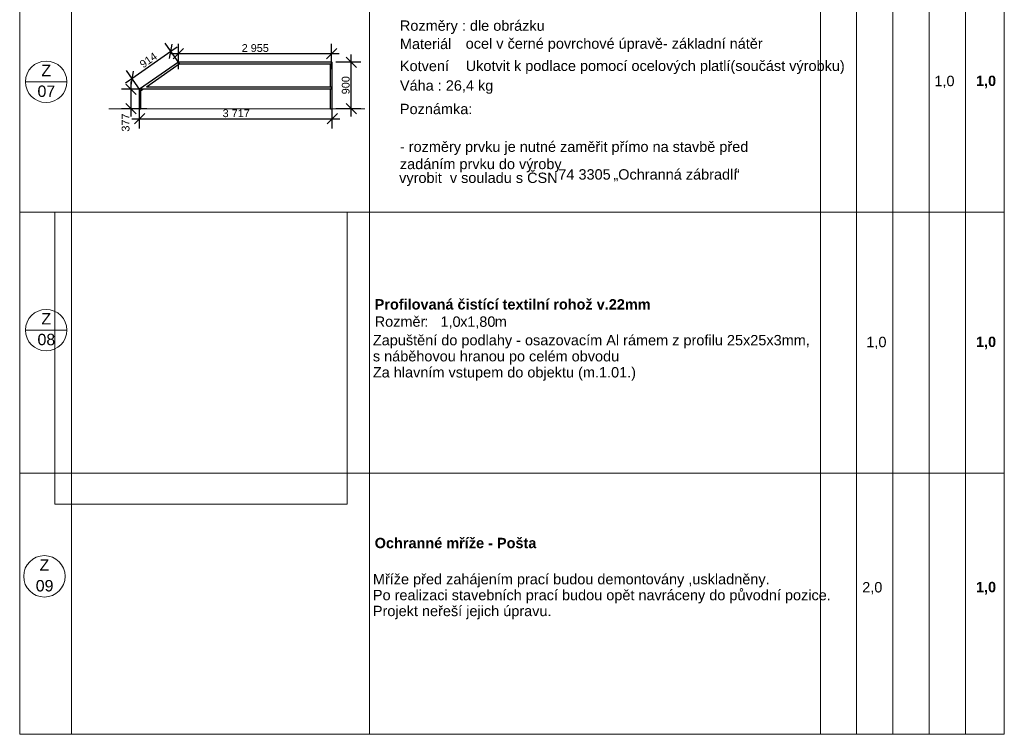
# Model space of a CAD drawing. Header units: millimetres. Extents: x 15381 to 191117, y -190522 to 367005.
# Tile 26 of 79: x 88117 to 107117, y -47272 to -33472. Entities that reach past the tile are written whole.
import ezdxf

# ---------------------------------------------------------------- set-up
doc = ezdxf.new("R2010")
doc.units = ezdxf.units.MM
doc.header["$MEASUREMENT"] = 0
doc.header["$XCLIPFRAME"] = 0
doc.layers.add('Nové_0', color=7, linetype='Continuous')
doc.layers.add('Nové_Kóty - SP', color=7, linetype='Continuous')
doc.styles.add('GENEROVANÝ_STYL_1', font='txt')
doc.styles.add('GENEROVANÝ_STYL_2', font='txt')
doc.styles.add('GENEROVANÝ_STYL_7', font='txt')
doc.dimstyles.new('GENEROVANÝ_STYL__13', dxfattribs={"dimtxt": 150, "dimasz": 190, "dimexe": 0.18, "dimexo": 300, "dimgap": 0, "dimtad": 1, "dimtih": 1, "dimtoh": 1, "dimdec": 0, "dimzin": 0, "dimdsep": 46, "dimtxsty": 'GENEROVANÝ_STYL_7', "dimblk": 'ARROWHEAD_6', "dimblk1": 'ARROWHEAD_6', "dimblk2": 'ARROWHEAD_6', "dimcen": 0.09, "dimclrd": 1, "dimclre": 1, "dimclrt": 1, "dimazin": 0, "dimtfac": 1, "dimtdec": 4, "dimtmove": 0, "dimatfit": 3, "dimfxl": 1, "dimtolj": 1, "dimtzin": 0, "dimarcsym": 0})
doc.dimstyles.new('GENEROVANÝ_STYL__14', dxfattribs={"dimtxt": 150, "dimasz": 190, "dimexe": 0.18, "dimexo": 300, "dimgap": 0, "dimtad": 1, "dimdec": 0, "dimzin": 0, "dimdsep": 46, "dimtxsty": 'GENEROVANÝ_STYL_7', "dimblk": 'ARROWHEAD_6', "dimblk1": 'ARROWHEAD_6', "dimblk2": 'ARROWHEAD_6', "dimcen": 0.09, "dimclrd": 1, "dimclre": 1, "dimclrt": 1, "dimazin": 0, "dimtfac": 1, "dimtdec": 4, "dimtmove": 0, "dimatfit": 3, "dimfxl": 1, "dimtolj": 1, "dimtzin": 0, "dimarcsym": 0})
picture_1 = doc.add_image_def('image13.png', size_in_pixel=(800, 800))

# ---------------------------------------------------------------- blocks, each defined once
blk = doc.blocks.new('*D67')
at = {"layer": 'Nové_Kóty - SP', "color": 1, "linetype": 'Continuous', "lineweight": 25}
for p, q in [((91180, -34427), (91180, -33940)), ((94135, -34427), (94135, -33940)), ((91030, -34127), (91180, -34127)), ((91280, -34027), (91080, -34227)), ((91180, -34127), (94135, -34127)), ((94035, -34227), (94235, -34027)), ((94135, -34127), (94285, -34127))]:
    blk.add_line(p, q, dxfattribs=at)
at = {"layer": 'Nové_Kóty - SP', "color": 1, "lineweight": 25, "insert": (92401, -34097), "char_height": 150, "attachment_point": 7, "style": 'GENEROVANÝ_STYL_7'}
blk.add_mtext('\\A1;{\\pql;\\fArial|b0|i0|c0|p38;2\xa0955}', dxfattribs=at)
blk = doc.blocks.new('ARROWHEAD_6')
at = {"color": 0, "linetype": 'Continuous', "lineweight": 0}
for p, q in [((0, 0), (-1, 0)), ((-0.5, -0.5), (0.5, 0.5))]:
    blk.add_line(p, q, dxfattribs=at)
blk = doc.blocks.new('*D68')
at = {"layer": 'Nové_Kóty - SP', "color": 1, "linetype": 'Continuous', "lineweight": 25}
for p, q in [((90431, -35574), (90431, -35086)), ((94148, -35574), (94148, -35086)), ((90531, -35286), (90331, -35486)), ((94048, -35486), (94248, -35286)), ((90281, -35386), (90431, -35386)), ((90431, -35386), (94148, -35386)), ((94148, -35386), (94298, -35386))]:
    blk.add_line(p, q, dxfattribs=at)
at = {"layer": 'Nové_Kóty - SP', "color": 1, "lineweight": 25, "insert": (92033, -35356), "char_height": 150, "attachment_point": 7, "style": 'GENEROVANÝ_STYL_7'}
blk.add_mtext('\\A1;{\\pql;\\fArial|b0|i0|c0|p38;3\xa0717}', dxfattribs=at)
blk = doc.blocks.new('*D69')
at = {"layer": 'Nové_Kóty - SP', "color": 1, "linetype": 'Continuous', "lineweight": 25}
for p, q in [((91205, -34328), (90926, -33928)), ((91008, -34221), (91058, -33943)), ((91033, -34082), (91156, -33996)), ((90284, -34605), (91033, -34082)), ((90456, -34851), (90177, -34451)), ((90309, -34466), (90259, -34744)), ((90161, -34691), (90284, -34605))]:
    blk.add_line(p, q, dxfattribs=at)
at = {"layer": 'Nové_Kóty - SP', "color": 1, "lineweight": 25, "insert": (90501, -34417), "char_height": 150, "attachment_point": 7, "rotation": 34.9034, "style": 'GENEROVANÝ_STYL_7'}
blk.add_mtext('\\A1;{\\pql;\\fArial|b0|i0|c0|p38;914}', dxfattribs=at)
blk = doc.blocks.new('*D70')
at = {"layer": 'Nové_Kóty - SP', "color": 1, "linetype": 'Continuous', "lineweight": 25}
for p, q in [((94615, -34393), (94415, -34193)), ((94515, -34293), (94515, -34143)), ((94703, -34293), (94215, -34293)), ((94515, -35193), (94515, -34293)), ((94415, -35093), (94615, -35293)), ((94703, -35193), (94215, -35193)), ((94515, -35343), (94515, -35193))]:
    blk.add_line(p, q, dxfattribs=at)
at = {"layer": 'Nové_Kóty - SP', "color": 1, "lineweight": 25, "insert": (94485, -34913), "char_height": 150, "attachment_point": 7, "rotation": 90, "style": 'GENEROVANÝ_STYL_7'}
blk.add_mtext('\\A1;{\\pql;\\fArial|b0|i0|c0|p38;900}', dxfattribs=at)
blk = doc.blocks.new('*D71')
at = {"layer": 'Nové_Kóty - SP', "color": 1, "linetype": 'Continuous', "lineweight": 25}
for p, q in [((90368, -34915), (90168, -34715)), ((90268, -34815), (90268, -34665)), ((90568, -34815), (90080, -34815)), ((90268, -35193), (90268, -34815)), ((90168, -35093), (90368, -35293)), ((90568, -35193), (90080, -35193)), ((90268, -35343), (90268, -35193))]:
    blk.add_line(p, q, dxfattribs=at)
at = {"layer": 'Nové_Kóty - SP', "color": 1, "lineweight": 25, "insert": (90238, -35634), "char_height": 150, "attachment_point": 7, "rotation": 90, "style": 'GENEROVANÝ_STYL_7'}
blk.add_mtext('\\A1;{\\pql;\\fArial|b0|i0|c0|p38;377}', dxfattribs=at)

msp = doc.modelspace()

# ---------------------------------------------------------------- linework, layer by layer
at = {"color": 7, "linetype": 'Continuous', "lineweight": 20}
for p, q in [((88117.4, -19571.8), (88117.4, -47271.8)), ((107117.4, -47271.8), (107117.4, -19571.8)), ((103567.4, -22071.8), (103567.4, -47271.8)), ((104267.4, -22071.8), (104267.4, -47271.8)), ((104967.4, -22071.8), (104967.4, -47271.8)), ((105667.4, -22071.8), (105667.4, -47271.8)), ((89117.4, -32151.8), (89117.4, -37191.8)), ((94867.4, -32151.8), (94867.4, -37191.8)), ((106367.4, -32151.8), (106367.4, -37191.8)), ((88228, -34671.8), (89028, -34671.8)), ((107117.4, -37191.8), (88117.4, -37191.8)), ((89117.4, -37191.8), (89117.4, -42231.8)), ((94867.4, -37191.8), (94867.4, -42231.8)), ((106367.4, -37191.8), (106367.4, -42231.8)), ((94867.4, -38721.1), (94867.4, -47271.8)), ((88228, -39466.4), (89028, -39466.4)), ((107117.4, -42231.8), (88117.4, -42231.8)), ((89117.4, -42231.8), (89117.4, -47271.8)), ((106367.4, -42231.8), (106367.4, -47271.8)), ((88117.4, -47271.8), (107117.4, -47271.8)), ((107117.4, -47271.8), (88117.4, -47271.8)), ((107117.4, -47271.8), (88117.4, -47271.8))]:
    msp.add_line(p, q, dxfattribs=at)
at = {"color": 7, "linetype": 'Continuous', "lineweight": 13}
msp.add_line((89834.9, -35192.6), (94775.1, -35192.6), dxfattribs=at)
at = {"color": 7, "linetype": 'Continuous', "lineweight": 20}
for centre in [(88628, -34671.8), (88628, -39466.4), (88594.2, -44220.9)]:
    msp.add_circle(centre, 400, dxfattribs=at)
at = {"layer": 'Nové_0', "color": 1, "linetype": 'Continuous', "lineweight": 25}
for p, q in [((91180.1, -34292.6), (90430.7, -34815.5)), ((91192.7, -34332.6), (90562, -34772.6)), ((94135.5, -34292.6), (91180.1, -34292.6)), ((94135.5, -34332.6), (91192.7, -34332.6)), ((94113, -34772.6), (94113, -34332.6)), ((94135.5, -34332.6), (94135.5, -34292.6)), ((94135.5, -34292.6), (94148, -34292.6)), ((94148, -35192.6), (94148, -34292.6)), ((90430.7, -35192.6), (90430.7, -34815.5)), ((90504.7, -34812.6), (90455.7, -34846.8)), ((90455.7, -35192.6), (90455.7, -34846.8)), ((94135.5, -34812.6), (90504.6, -34812.6)), ((94135.5, -34772.6), (90562, -34772.6)), ((94113, -35192.6), (94113, -34812.6)), ((94135.5, -34812.6), (94135.5, -34772.6)), ((90430.7, -35192.6), (90455.7, -35192.6)), ((94113, -35192.6), (94148, -35192.6))]:
    msp.add_line(p, q, dxfattribs=at)

# ---------------------------------------------------------------- texts
at = {"color": 7, "linetype": 'Continuous', "lineweight": 20, "attachment_point": 7}
for s, insert, char_height, style in [('\\A1;{\\pql;\\fArial|b0|i0|c238|p38;Rozměry\\fArial|b0|i0|c238|p38; : dle obrázku}', (95454.4, -33747.1), 200, 'GENEROVANÝ_STYL_1'), ('\\A1;{\\pql;\\fArial|b0|i0|c238|p38;Materiál}', (95454.4, -34042.6), 200, 'GENEROVANÝ_STYL_1'), ('\\A1;{\\pql;\\fArial|b0|i0|c238|p38;ocel v černé povrchové úpravě\\fArial|b0|i0|c238|p38;- základní nátěr\\fArial|b0|i0|c238|p38; }', (96724.4, -34093.8), 200, 'GENEROVANÝ_STYL_1'), ('\\A1;{\\pql;\\fArial|b0|i0|c238|p38;Z}', (88535.4, -34563), 220, 'GENEROVANÝ_STYL_1'), ('\\A1;{\\pql;\\fArial|b0|i0|c238|p38;Kotvení}', (95454.4, -34468.4), 200, 'GENEROVANÝ_STYL_1'), ('\\A1;{\\pql;\\fArial|b0|i0|c238|p38;Ukotvit k podlace pomocí ocelových platlí(součást výrobku)}', (96724.4, -34523), 200, 'GENEROVANÝ_STYL_1'), ('\\A1;{\\pql;\\fArial|b0|i0|c238|p38;07}', (88461, -34966.5), 220, 'GENEROVANÝ_STYL_1'), ('\\A1;{\\pql;\\fArial|b0|i0|c238|p38;Váha : 2\\fArial|b0|i0|c238|p38;6\\fArial|b0|i0|c238|p38;,4 kg}', (95454.4, -34903.4), 200, 'GENEROVANÝ_STYL_1'), ('\\A1;{\\pql;\\fArial|b0|i0|c238|p38;1,0}', (105768.4, -34793.2), 200, 'GENEROVANÝ_STYL_1'), ('\\A1;{\\pql;\\fArial|b1|i0|c238|p38;1,0}', (106570.7, -34798), 200, 'GENEROVANÝ_STYL_2'), ('\\A1;{\\pql;\\fArial|b0|i0|c238|p38;Poznámka:}', (95454.4, -35299.2), 200, 'GENEROVANÝ_STYL_1'), ('\\A1;{\\pql;\\fArial|b0|i0|c238|p38;vyrobit  v souladu s ČSN }', (95439.8, -36685.4), 200, 'GENEROVANÝ_STYL_1'), ('\\A1;{\\pql;\\fArial|b0|i0|c238|p38;74 3305 }', (98511.8, -36562.6), 200, 'GENEROVANÝ_STYL_1'), ('\\A1;{\\pql;\\fArial|b0|i0|c238|p38;Ochranná zábradlí}', (99667.4, -36562.5), 200, 'GENEROVANÝ_STYL_1'), ('\\A1;{\\pql;\\fArial|b0|i0|c238|p38;“}', (101918.4, -36559.2), 200, 'GENEROVANÝ_STYL_1'), ('\\A1;{\\pql;\\fArial|b0|i0|c238|p38;„}', (99576, -36595.6), 200, 'GENEROVANÝ_STYL_1'), ('\\A1;{\\pql;\\fArial|b1|i0|c238|p38;Profilovaná čistící textilní rohož v.22mm}', (94967.4, -39071.4), 200, 'GENEROVANÝ_STYL_2'), ('\\A1;{\\pql;\\fArial|b0|i0|c238|p38;Z}', (88535.4, -39357.6), 220, 'GENEROVANÝ_STYL_1'), ('\\A1;{\\pql;\\fArial|b0|i0|c238|p38;Rozměr}', (94967.4, -39404.5), 200, 'GENEROVANÝ_STYL_1'), ('\\A1;{\\pql;\\fArial|b0|i0|c238|p38;: }', (95925.6, -39401.4), 200, 'GENEROVANÝ_STYL_1'), ('\\A1;{\\pql;\\fArial|b0|i0|c238|p38;1,0}', (96237.4, -39440.2), 200, 'GENEROVANÝ_STYL_1'), ('\\A1;{\\pql;\\fArial|b0|i0|c238|p38;x}', (96617.7, -39401.4), 200, 'GENEROVANÝ_STYL_1'), ('\\A1;{\\pql;\\fArial|b0|i0|c238|p38;1\\fArial|b0|i0|c238|p38;,\\fArial|b0|i0|c238|p38;80}', (96753.1, -39440.2), 200, 'GENEROVANÝ_STYL_1'), ('\\A1;{\\pql;\\fArial|b0|i0|c238|p38;m}', (97285.2, -39401.4), 200, 'GENEROVANÝ_STYL_1'), ('\\A1;{\\pql;\\fArial|b0|i0|c238|p38;^I}', (96079.2, -39401.4), 200, 'GENEROVANÝ_STYL_1'), ('\\A1;{\\pql;\\fArial|b0|i0|c238|p38;08}', (88461, -39761.1), 220, 'GENEROVANÝ_STYL_1'), ('\\A1;{\\pql;\\fArial|b0|i0|c238|p38;1,0}', (104455.5, -39833.2), 200, 'GENEROVANÝ_STYL_1'), ('\\A1;{\\pql;\\fArial|b1|i0|c238|p38;1,0}', (106570.7, -39838), 200, 'GENEROVANÝ_STYL_2'), ('\\A1;{\\pql;\\fArial|b1|i0|c238|p38;Ochranné mříže - Pošta}', (94967.4, -43680.3), 200, 'GENEROVANÝ_STYL_2'), ('\\A1;{\\pql;\\fArial|b0|i0|c238|p38;Z}', (88501.6, -44112.1), 220, 'GENEROVANÝ_STYL_1'), ('\\A1;{\\pql;\\fArial|b0|i0|c238|p38;0\\fArial|b0|i0|c238|p38;9}', (88427.2, -44515.6), 220, 'GENEROVANÝ_STYL_1'), ('\\A1;{\\pql;\\fArial|b0|i0|c238|p38;2\\fArial|b0|i0|c238|p38;,0}', (104375.7, -44568.9), 200, 'GENEROVANÝ_STYL_1'), ('\\A1;{\\pql;\\fArial|b1|i0|c238|p38;1,0}', (106570.7, -44573.7), 200, 'GENEROVANÝ_STYL_2')]:
    msp.add_mtext(s, dxfattribs=dict(at, insert=insert, char_height=char_height, style=style))
at = {"color": 7, "linetype": 'Continuous', "lineweight": 20, "insert": (95454.4, -36418.3), "char_height": 200, "width": 7172.449, "attachment_point": 7, "style": 'GENEROVANÝ_STYL_1'}
msp.add_mtext('\\A1;{\\pql;\\fArial|b0|i0|c238|p38;- rozměry prvku je nutné zaměřit přímo na stavbě před zadáním prvku\\fArial|b0|i0|c238|p38; \\fArial|b0|i0|c238|p38;do výroby\\P\\pql;\\fArial|b0|i0|c238|p38;}', dxfattribs=at)
at = {"color": 7, "linetype": 'Continuous', "lineweight": 20, "char_height": 200, "attachment_point": 7, "style": 'GENEROVANÝ_STYL_1'}
for s, insert, line_spacing_factor in [('\\A1;{\\pql;\\fArial|b0|i0|c238|p38;Zapuštění do podlahy - osazovacím Al rámem z profilu 25x25x3mm,\\P\\pql;\\fArial|b0|i0|c238|p38;s náběhovou hranou po celém obvodu\\P\\pql;\\fArial|b0|i0|c238|p38;Za hlavním vstupem do objektu (m.1.01.)}', (94932.9, -40441.3), 0.930763), ('\\A1;{\\pql;\\fArial|b0|i0|c238|p38;Mříže před zahájením prací budou demontovány ,uskladněny. \\P\\pql;\\fArial|b0|i0|c238|p38;Po realizaci stavebních prací budou opět navráceny do původní pozice.\\P\\pql;\\fArial|b0|i0|c238|p38;Projekt neřeší jejich úpravu.}', (94932.9, -45050), 0.920759)]:
    msp.add_mtext(s, dxfattribs=dict(at, insert=insert, line_spacing_factor=line_spacing_factor))

# ---------------------------------------------------------------- dimensions: what is measured, and where the dimension line sits
at = {"layer": 'Nové_Kóty - SP', "color": 1, "linetype": 'Continuous', "lineweight": 25}
for base, p1, p2, picture, middle in [((94135.5, -34127.3), (91180.1, -34292.6), (94135.5, -34292.6), '*D67', (92659, -34022.3)), ((94148, -35386.3), (90430.7, -35192.6), (94148, -35192.6), '*D68', (92290.5, -35281.3))]:
    dim = msp.add_linear_dim(base=base, p1=p1, p2=p2, dimstyle='GENEROVANÝ_STYL__13', dxfattribs=at)
    dim.commit()
    dim.dimension.update_dxf_attribs({"geometry": picture, "text_midpoint": middle, "dimtype": 160})
for base, p1, p2, angle, picture, middle, turn in [((91033.3, -34082.2), (90430.7, -34815.5), (91180.1, -34292.6), 34.90337, '*D69', (90599.1, -34257.1), 34.90337), ((94515.3, -34292.6), (94148, -35192.6), (94148, -34292.6), 90, '*D70', (94410.3, -34741.8), 90), ((90267.6, -34815.5), (90430.7, -35192.6), (90430.7, -34815.5), 90, '*D71', (90162.6, -35462.6), 90)]:
    dim = msp.add_linear_dim(base=base, p1=p1, p2=p2, angle=angle, dimstyle='GENEROVANÝ_STYL__14', dxfattribs=at)
    dim.commit()
    dim.dimension.update_dxf_attribs({"geometry": picture, "text_midpoint": middle, "dimtype": 160, "text_rotation": turn})

# ---------------------------------------------------------------- pictures from other files: only their frames are drawn
at = {"linetype": 'Continuous', "lineweight": 0}
image = msp.add_image(picture_1, insert=(88794.9, -42830.5), size_in_units=(5644.4, 5644.4), dxfattribs=at)
image.set_boundary_path([(-0.5, -0.5), (799.5, 799.5)])

doc.saveas('drawing.dxf')
